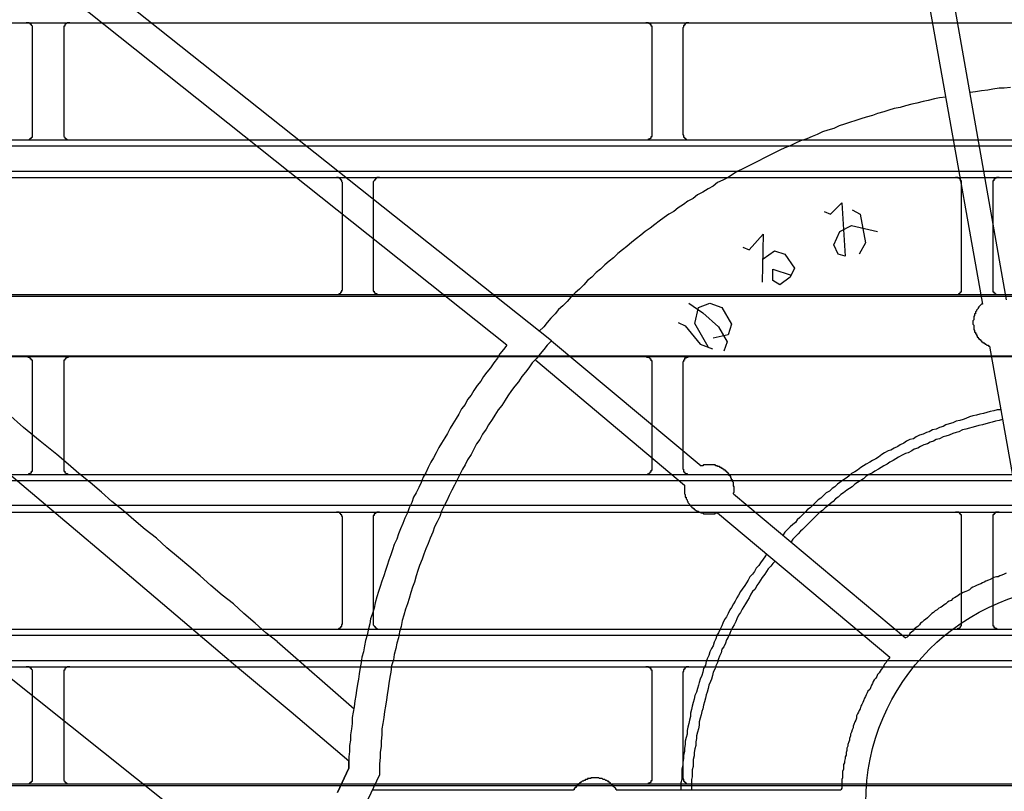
# Model space of a CAD drawing. Header units: millimetres. Extents: x 39871 to 53385, y 51832 to 57813.
# Tile 29 of 88: x 48523 to 48555, y 52505 to 52529. Entities that reach past the tile are written whole.
import ezdxf
from ezdxf import colors
from ezdxf.entities.mleader import LeaderData, LeaderLine
from ezdxf.math import Vec2, Vec3

# ---------------------------------------------------------------- set-up
doc = ezdxf.new("R2010")
doc.units = ezdxf.units.MM
doc.layers.add('AQUAREA', color=7, linetype='Continuous')
doc.layers.add('IS_KAN_OPIS', color=7, linetype='Continuous', lineweight=30)
doc.styles.add('ARIAL', font='ARIALN.TTF')

# ---------------------------------------------------------------- blocks, each defined once
blk = doc.blocks.new('SPLIT')
at = {"layer": 'AQUAREA'}
for points in [[(24542.805, -1262.612), (24538.185, -1258.692), (24533.565, -1254.842), (24528.945, -1250.922), (24524.325, -1247.002), (24519.705, -1243.082), (24515.085, -1239.162), (24510.465, -1235.312), (24505.845, -1231.392), (24501.225, -1227.472), (24496.605, -1223.622), (24491.915, -1219.702), (24487.295, -1215.852), (24482.675, -1212.002), (24477.985, -1208.082), (24473.365, -1204.232), (24468.745, -1200.382), (24464.055, -1196.532), (24459.435, -1192.612), (24454.745, -1188.762), (24450.055, -1184.912)], [(24587.535, -1192.122), (24593.555, -1226.002)], [(24589.635, -1192.612), (24595.445, -1225.652)], [(24440.675, -1196.042), (24539.165, -1274.652)], [(24555.475, -1229.292), (24517.045, -1198.702)], [(24559.045, -1228.942), (24521.175, -1198.842)], [(24308.585, -1203.462), (24877.685, -1203.462)], [(24517.465, -1203.952), (24517.465, -1203.952), (24517.465, -1203.882), (24517.465, -1203.812), (24517.465, -1203.742), (24517.395, -1203.672), (24517.395, -1203.602), (24517.325, -1203.602), (24517.325, -1203.532), (24517.255, -1203.532), (24517.185, -1203.462), (24517.115, -1203.462), (24517.045, -1203.462), (24516.975, -1203.462)], [(24517.465, -1212.352), (24517.465, -1203.952)], [(24520.475, -1203.462), (24520.475, -1203.462), (24520.405, -1203.462), (24520.335, -1203.462), (24520.265, -1203.462), (24520.195, -1203.532), (24520.125, -1203.532), (24520.125, -1203.602), (24520.055, -1203.602), (24520.055, -1203.672), (24520.055, -1203.742), (24519.985, -1203.742), (24519.985, -1203.812), (24519.985, -1203.882), (24519.985, -1203.952)], [(24519.985, -1203.952), (24519.985, -1212.352)], [(24567.095, -1203.952), (24567.095, -1203.952), (24567.095, -1203.882), (24567.095, -1203.812), (24567.095, -1203.742), (24567.025, -1203.742), (24567.025, -1203.672), (24567.025, -1203.602), (24566.955, -1203.602), (24566.955, -1203.532), (24566.885, -1203.532), (24566.815, -1203.532), (24566.815, -1203.462), (24566.745, -1203.462), (24566.675, -1203.462), (24566.605, -1203.462)], [(24567.095, -1212.352), (24567.095, -1203.952)], [(24570.035, -1203.462), (24570.035, -1203.462), (24569.965, -1203.462), (24569.895, -1203.462), (24569.825, -1203.462), (24569.825, -1203.532), (24569.755, -1203.532), (24569.755, -1203.602), (24569.685, -1203.602), (24569.685, -1203.672), (24569.615, -1203.672), (24569.615, -1203.742), (24569.615, -1203.812), (24569.545, -1203.882), (24569.545, -1203.952)], [(24569.545, -1203.952), (24569.545, -1212.352)], [(24595.795, -1208.642), (24595.305, -1208.712), (24594.885, -1208.712), (24594.395, -1208.782), (24593.975, -1208.852), (24593.485, -1208.922), (24592.995, -1208.992), (24592.575, -1209.062)], [(24590.615, -1209.412), (24590.125, -1209.482), (24589.705, -1209.552), (24589.215, -1209.692), (24588.795, -1209.762), (24588.305, -1209.902), (24587.885, -1209.972), (24587.395, -1210.112), (24586.975, -1210.252), (24586.485, -1210.322), (24586.065, -1210.462), (24585.645, -1210.602), (24585.155, -1210.742), (24584.735, -1210.882), (24584.245, -1211.022), (24583.825, -1211.162), (24583.405, -1211.302), (24582.915, -1211.442), (24582.495, -1211.582), (24582.075, -1211.722), (24581.655, -1211.932), (24581.165, -1212.072), (24580.745, -1212.212), (24580.325, -1212.422), (24579.905, -1212.562), (24579.485, -1212.772), (24578.995, -1212.912), (24578.575, -1213.122), (24578.155, -1213.332), (24577.735, -1213.472), (24577.315, -1213.682), (24576.895, -1213.892), (24576.475, -1214.102), (24576.055, -1214.312), (24575.635, -1214.522), (24575.215, -1214.732), (24574.795, -1214.942), (24574.375, -1215.152), (24573.955, -1215.362), (24573.605, -1215.572), (24573.185, -1215.852), (24572.765, -1216.062), (24572.345, -1216.272), (24571.995, -1216.552), (24571.575, -1216.762), (24571.155, -1217.042), (24570.735, -1217.252), (24570.385, -1217.532), (24569.965, -1217.742), (24569.615, -1218.022), (24569.195, -1218.302), (24568.845, -1218.582), (24568.425, -1218.792), (24568.075, -1219.072), (24567.655, -1219.352), (24567.305, -1219.632), (24566.955, -1219.912), (24566.535, -1220.192), (24566.185, -1220.472), (24565.835, -1220.752), (24565.485, -1221.032), (24565.065, -1221.382), (24564.715, -1221.662), (24564.365, -1221.942), (24564.015, -1222.292), (24563.665, -1222.572), (24563.315, -1222.852), (24562.965, -1223.202), (24562.615, -1223.482), (24562.265, -1223.832), (24561.915, -1224.112), (24561.635, -1224.462), (24561.285, -1224.812), (24560.935, -1225.092), (24560.585, -1225.442), (24560.305, -1225.792), (24559.955, -1226.142), (24559.605, -1226.422), (24559.325, -1226.772), (24558.975, -1227.122), (24558.695, -1227.472), (24558.415, -1227.822), (24558.065, -1228.172)], [(24516.975, -1212.842), (24516.975, -1212.842), (24517.045, -1212.842), (24517.115, -1212.842), (24517.185, -1212.842), (24517.255, -1212.772), (24517.325, -1212.772), (24517.325, -1212.702), (24517.395, -1212.702), (24517.395, -1212.632), (24517.465, -1212.632), (24517.465, -1212.562), (24517.465, -1212.492), (24517.465, -1212.422), (24517.465, -1212.352)], [(24519.985, -1212.352), (24519.985, -1212.352), (24519.985, -1212.422), (24519.985, -1212.492), (24519.985, -1212.562), (24520.055, -1212.632), (24520.055, -1212.702), (24520.125, -1212.702), (24520.125, -1212.772), (24520.195, -1212.772), (24520.265, -1212.842), (24520.335, -1212.842), (24520.405, -1212.842), (24520.475, -1212.842)], [(24566.605, -1212.842), (24566.605, -1212.842), (24566.675, -1212.842), (24566.745, -1212.842), (24566.815, -1212.842), (24566.815, -1212.772), (24566.885, -1212.772), (24566.955, -1212.772), (24566.955, -1212.702), (24567.025, -1212.702), (24567.025, -1212.632), (24567.025, -1212.562), (24567.095, -1212.562), (24567.095, -1212.492), (24567.095, -1212.422), (24567.095, -1212.352)], [(24569.545, -1212.352), (24569.545, -1212.352), (24569.545, -1212.422), (24569.615, -1212.492), (24569.615, -1212.562), (24569.615, -1212.632), (24569.685, -1212.632), (24569.685, -1212.702), (24569.755, -1212.702), (24569.755, -1212.772), (24569.825, -1212.772), (24569.825, -1212.842), (24569.895, -1212.842), (24569.965, -1212.842), (24570.035, -1212.842)], [(24308.585, -1212.842), (24877.685, -1212.842)], [(24308.585, -1213.332), (24877.685, -1213.332)], [(24308.585, -1215.362), (24877.685, -1215.362)], [(24308.585, -1215.852), (24877.685, -1215.852)], [(24542.315, -1216.342), (24542.315, -1216.342), (24542.315, -1216.272), (24542.245, -1216.202), (24542.245, -1216.132), (24542.245, -1216.062), (24542.175, -1216.062), (24542.175, -1215.992), (24542.105, -1215.992), (24542.105, -1215.922), (24542.035, -1215.922), (24541.965, -1215.852), (24541.895, -1215.852), (24541.825, -1215.852)], [(24545.255, -1215.852), (24545.255, -1215.852), (24545.185, -1215.852), (24545.115, -1215.852), (24545.045, -1215.852), (24545.045, -1215.922), (24544.975, -1215.922), (24544.975, -1215.992), (24544.905, -1215.992), (24544.905, -1216.062), (24544.835, -1216.062), (24544.835, -1216.132), (24544.765, -1216.202), (24544.765, -1216.272), (24544.765, -1216.342)], [(24591.875, -1216.342), (24591.875, -1216.342), (24591.875, -1216.272), (24591.875, -1216.202), (24591.875, -1216.132), (24591.805, -1216.132), (24591.805, -1216.062), (24591.805, -1215.992), (24591.735, -1215.992), (24591.735, -1215.922), (24591.665, -1215.922), (24591.595, -1215.922), (24591.595, -1215.852), (24591.525, -1215.852), (24591.455, -1215.852), (24591.385, -1215.852)], [(24594.885, -1215.852), (24594.885, -1215.852), (24594.815, -1215.852), (24594.745, -1215.852), (24594.675, -1215.852), (24594.675, -1215.922), (24594.605, -1215.922), (24594.535, -1215.922), (24594.535, -1215.992), (24594.465, -1215.992), (24594.465, -1216.062), (24594.465, -1216.132), (24594.395, -1216.132), (24594.395, -1216.202), (24594.395, -1216.272), (24594.395, -1216.342)], [(24519.425, -1238.042), (24518.095, -1236.992), (24516.765, -1235.872), (24515.505, -1234.752), (24514.175, -1233.702), (24512.845, -1232.582), (24511.515, -1231.462), (24510.185, -1230.342), (24508.855, -1229.292), (24507.525, -1228.172), (24506.265, -1227.052), (24504.935, -1226.002), (24503.605, -1224.882), (24502.275, -1223.762), (24500.945, -1222.712), (24499.615, -1221.592), (24498.285, -1220.472), (24496.955, -1219.422), (24495.625, -1218.302), (24494.295, -1217.182), (24493.035, -1216.132)], [(24542.315, -1224.742), (24542.315, -1216.342)], [(24544.765, -1216.342), (24544.765, -1224.742)], [(24591.875, -1224.742), (24591.875, -1216.342)], [(24594.395, -1216.342), (24594.395, -1224.742)], [(24580.885, -1218.582), (24581.375, -1218.792), (24582.285, -1217.882), (24582.565, -1222.152), (24582.005, -1222.012), (24581.655, -1221.242), (24582.145, -1220.192), (24583.055, -1219.702), (24585.155, -1220.192)], [(24583.125, -1218.442), (24583.755, -1218.792), (24584.175, -1221.102), (24583.685, -1222.012)], [(24574.375, -1221.452), (24574.865, -1221.662), (24575.985, -1220.402), (24575.915, -1224.252)], [(24575.985, -1222.362), (24576.895, -1221.732), (24577.735, -1222.012), (24578.505, -1223.132), (24578.155, -1223.832), (24577.315, -1224.462), (24576.755, -1224.112), (24576.755, -1223.202), (24578.225, -1223.692)], [(24308.585, -1225.232), (24877.685, -1225.232)], [(24308.585, -1225.372), (24877.685, -1225.372)], [(24541.825, -1225.232), (24541.825, -1225.232), (24541.895, -1225.232), (24541.965, -1225.232), (24542.035, -1225.232), (24542.035, -1225.162), (24542.105, -1225.162), (24542.175, -1225.092), (24542.175, -1225.022), (24542.245, -1225.022), (24542.245, -1224.952), (24542.245, -1224.882), (24542.315, -1224.882), (24542.315, -1224.812), (24542.315, -1224.742)], [(24544.765, -1224.742), (24544.765, -1224.812), (24544.765, -1224.882), (24544.765, -1224.952), (24544.835, -1224.952), (24544.835, -1225.022), (24544.835, -1225.092), (24544.905, -1225.092), (24544.905, -1225.162), (24544.975, -1225.162), (24545.045, -1225.162), (24545.045, -1225.232), (24545.115, -1225.232), (24545.185, -1225.232), (24545.255, -1225.232)], [(24591.385, -1225.232), (24591.385, -1225.232), (24591.455, -1225.232), (24591.525, -1225.232), (24591.595, -1225.232), (24591.665, -1225.232), (24591.665, -1225.162), (24591.735, -1225.162), (24591.735, -1225.092), (24591.805, -1225.092), (24591.805, -1225.022), (24591.875, -1225.022), (24591.875, -1224.952), (24591.875, -1224.882), (24591.875, -1224.812), (24591.875, -1224.742)], [(24594.395, -1224.742), (24594.395, -1224.812), (24594.395, -1224.882), (24594.395, -1224.952), (24594.395, -1225.022), (24594.465, -1225.022), (24594.465, -1225.092), (24594.535, -1225.092), (24594.535, -1225.162), (24594.605, -1225.162), (24594.605, -1225.232), (24594.675, -1225.232), (24594.745, -1225.232), (24594.815, -1225.232), (24594.885, -1225.232)], [(24570.035, -1225.932), (24571.155, -1226.702), (24572.415, -1227.822), (24573.115, -1229.012), (24572.835, -1229.782)], [(24571.575, -1229.432), (24570.525, -1227.542), (24570.805, -1226.282), (24571.715, -1225.932), (24572.695, -1226.282), (24573.465, -1227.612), (24573.185, -1228.452), (24571.995, -1228.732)], [(24593.555, -1226.002), (24593.485, -1226.002), (24593.415, -1226.072), (24593.345, -1226.142), (24593.275, -1226.212), (24593.275, -1226.282), (24593.205, -1226.282), (24593.205, -1226.352), (24593.135, -1226.422), (24593.065, -1226.492), (24593.065, -1226.562), (24592.995, -1226.632), (24592.995, -1226.702), (24592.995, -1226.772), (24592.925, -1226.772), (24592.925, -1226.842), (24592.925, -1226.912), (24592.855, -1226.982), (24592.855, -1227.052), (24592.855, -1227.122), (24592.855, -1227.192), (24592.855, -1227.262), (24592.785, -1227.332), (24592.785, -1227.402), (24592.785, -1227.472), (24592.785, -1227.542), (24592.785, -1227.612), (24592.855, -1227.682), (24592.855, -1227.752), (24592.855, -1227.822), (24592.855, -1227.892), (24592.855, -1227.962), (24592.855, -1228.032), (24592.925, -1228.102), (24592.925, -1228.172), (24592.925, -1228.242), (24592.995, -1228.242), (24592.995, -1228.312), (24592.995, -1228.382), (24593.065, -1228.382), (24593.065, -1228.452), (24593.065, -1228.522), (24593.135, -1228.522), (24593.135, -1228.592), (24593.135, -1228.662), (24593.205, -1228.662), (24593.205, -1228.732), (24593.275, -1228.732), (24593.275, -1228.802), (24593.345, -1228.802), (24593.345, -1228.872), (24593.415, -1228.872), (24593.415, -1228.942), (24593.485, -1228.942), (24593.485, -1229.012), (24593.555, -1229.012), (24593.555, -1229.082), (24593.625, -1229.082), (24593.695, -1229.152), (24593.765, -1229.152), (24593.765, -1229.222), (24593.835, -1229.222), (24593.905, -1229.292), (24593.975, -1229.292), (24594.045, -1229.292), (24594.045, -1229.362), (24594.115, -1229.362)], [(24569.195, -1227.472), (24569.755, -1227.752), (24570.945, -1229.222), (24571.925, -1229.572)], [(24555.475, -1229.292), (24555.195, -1229.642), (24554.915, -1229.992), (24554.705, -1230.342), (24554.425, -1230.692), (24554.145, -1231.112), (24553.865, -1231.462), (24553.585, -1231.812), (24553.375, -1232.162), (24553.095, -1232.512), (24552.815, -1232.932), (24552.605, -1233.282), (24552.325, -1233.632), (24552.115, -1234.052), (24551.835, -1234.402), (24551.625, -1234.822), (24551.415, -1235.172), (24551.135, -1235.592), (24550.925, -1235.942), (24550.715, -1236.362), (24550.505, -1236.712), (24550.225, -1237.132), (24550.015, -1237.482), (24549.805, -1237.902), (24549.595, -1238.322), (24549.385, -1238.672), (24549.175, -1239.092), (24548.965, -1239.512), (24548.755, -1239.862), (24548.615, -1240.282), (24548.405, -1240.702), (24548.195, -1241.122), (24547.985, -1241.472), (24547.845, -1241.892), (24547.635, -1242.312), (24547.495, -1242.732), (24547.285, -1243.152), (24547.145, -1243.572), (24546.935, -1243.992), (24546.795, -1244.412), (24546.655, -1244.832), (24546.445, -1245.252), (24546.305, -1245.672), (24546.165, -1246.092), (24546.025, -1246.512), (24545.885, -1246.932), (24545.745, -1247.352), (24545.605, -1247.772), (24545.465, -1248.192), (24545.325, -1248.612), (24545.185, -1249.032), (24545.045, -1249.452), (24544.905, -1249.942), (24544.835, -1250.362), (24544.695, -1250.782), (24544.555, -1251.202), (24544.485, -1251.622), (24544.345, -1252.112), (24544.275, -1252.532), (24544.135, -1252.952), (24544.065, -1253.372), (24543.995, -1253.862), (24543.855, -1254.282), (24543.785, -1254.702), (24543.715, -1255.122), (24543.645, -1255.612), (24543.575, -1256.032), (24543.505, -1256.452), (24543.435, -1256.942), (24543.365, -1257.362), (24543.295, -1257.782), (24543.225, -1258.272), (24543.155, -1258.692), (24543.085, -1259.112), (24543.085, -1259.602), (24543.015, -1260.022), (24542.945, -1260.512), (24542.945, -1260.932), (24542.875, -1261.352), (24542.875, -1261.842), (24542.805, -1262.262), (24542.805, -1262.752), (24542.805, -1263.172)], [(24559.045, -1228.942), (24558.695, -1229.292), (24558.415, -1229.642), (24558.135, -1229.992), (24557.855, -1230.342), (24557.505, -1230.692), (24557.225, -1231.112), (24556.945, -1231.462), (24556.665, -1231.812), (24556.385, -1232.232), (24556.105, -1232.582), (24555.825, -1232.932), (24555.545, -1233.352), (24555.335, -1233.702), (24555.055, -1234.122), (24554.775, -1234.472), (24554.495, -1234.892), (24554.285, -1235.242), (24554.005, -1235.662), (24553.795, -1236.012), (24553.515, -1236.432), (24553.305, -1236.852), (24553.025, -1237.202), (24552.815, -1237.622), (24552.605, -1238.042), (24552.325, -1238.462), (24552.115, -1238.882), (24551.905, -1239.232), (24551.695, -1239.652), (24551.485, -1240.072), (24551.275, -1240.492), (24551.065, -1240.912), (24550.855, -1241.332), (24550.645, -1241.752), (24550.435, -1242.172), (24550.225, -1242.592), (24550.085, -1243.012), (24549.875, -1243.432), (24549.665, -1243.852), (24549.525, -1244.272), (24549.315, -1244.762), (24549.175, -1245.182), (24548.965, -1245.602), (24548.825, -1246.022), (24548.685, -1246.442), (24548.475, -1246.932), (24548.335, -1247.352), (24548.195, -1247.772), (24548.055, -1248.262), (24547.915, -1248.682), (24547.775, -1249.102), (24547.635, -1249.592), (24547.495, -1250.012), (24547.355, -1250.432), (24547.215, -1250.922), (24547.075, -1251.342), (24547.005, -1251.832), (24546.865, -1252.252), (24546.795, -1252.742), (24546.655, -1253.162), (24546.585, -1253.582), (24546.445, -1254.072), (24546.375, -1254.492), (24546.235, -1254.982), (24546.165, -1255.472), (24546.095, -1255.892), (24546.025, -1256.382), (24545.955, -1256.802), (24545.885, -1257.292), (24545.815, -1257.712), (24545.745, -1258.202), (24545.675, -1258.622), (24545.605, -1259.112), (24545.535, -1259.602), (24545.465, -1260.022), (24545.465, -1260.512), (24545.395, -1261.002), (24545.395, -1261.422), (24545.325, -1261.912), (24545.325, -1262.332), (24545.255, -1262.822), (24545.255, -1263.312), (24545.255, -1263.732)], [(24559.045, -1228.942), (24571.015, -1238.952)], [(24308.585, -1230.132), (24877.685, -1230.132)], [(24594.115, -1229.362), (24597.265, -1247.072)], [(24308.585, -1230.202), (24877.685, -1230.202)], [(24517.465, -1230.692), (24517.465, -1230.692), (24517.465, -1230.622), (24517.465, -1230.552), (24517.465, -1230.482), (24517.395, -1230.482), (24517.395, -1230.412), (24517.325, -1230.412), (24517.325, -1230.342), (24517.255, -1230.342), (24517.255, -1230.272), (24517.185, -1230.272), (24517.115, -1230.272), (24517.115, -1230.202), (24517.045, -1230.202), (24516.975, -1230.202)], [(24517.465, -1239.162), (24517.465, -1230.692)], [(24520.475, -1230.202), (24520.475, -1230.202), (24520.405, -1230.202), (24520.335, -1230.202), (24520.335, -1230.272), (24520.265, -1230.272), (24520.195, -1230.272), (24520.195, -1230.342), (24520.125, -1230.342), (24520.125, -1230.412), (24520.055, -1230.412), (24520.055, -1230.482), (24519.985, -1230.482), (24519.985, -1230.552), (24519.985, -1230.622), (24519.985, -1230.692)], [(24519.985, -1230.692), (24519.985, -1239.162)], [(24557.785, -1230.482), (24569.685, -1240.492)], [(24567.095, -1230.692), (24567.095, -1230.692), (24567.095, -1230.622), (24567.095, -1230.552), (24567.025, -1230.552), (24567.025, -1230.482), (24567.025, -1230.412), (24566.955, -1230.412), (24566.955, -1230.342), (24566.885, -1230.342), (24566.885, -1230.272), (24566.815, -1230.272), (24566.745, -1230.272), (24566.675, -1230.272), (24566.675, -1230.202), (24566.605, -1230.202)], [(24567.095, -1239.162), (24567.095, -1230.692)], [(24570.035, -1230.202), (24570.035, -1230.202), (24569.965, -1230.202), (24569.965, -1230.272), (24569.895, -1230.272), (24569.825, -1230.272), (24569.825, -1230.342), (24569.755, -1230.342), (24569.685, -1230.342), (24569.685, -1230.412), (24569.685, -1230.482), (24569.615, -1230.482), (24569.615, -1230.552), (24569.615, -1230.622), (24569.545, -1230.622), (24569.545, -1230.692)], [(24569.545, -1230.692), (24569.545, -1239.162)], [(24595.025, -1234.472), (24594.745, -1234.472), (24594.465, -1234.542), (24594.185, -1234.612), (24593.905, -1234.682), (24593.625, -1234.752), (24593.345, -1234.822), (24593.065, -1234.892), (24592.785, -1234.962), (24592.505, -1235.032), (24592.225, -1235.172), (24592.015, -1235.242), (24591.735, -1235.312), (24591.455, -1235.382), (24591.175, -1235.522), (24590.895, -1235.592), (24590.615, -1235.662), (24590.405, -1235.802), (24590.125, -1235.872), (24589.845, -1236.012), (24589.565, -1236.082), (24589.285, -1236.222), (24589.075, -1236.292), (24588.795, -1236.432), (24588.515, -1236.502), (24588.235, -1236.642), (24588.025, -1236.782), (24587.745, -1236.852), (24587.465, -1236.992), (24587.255, -1237.132), (24586.975, -1237.272), (24586.765, -1237.412), (24586.485, -1237.552), (24586.205, -1237.692), (24585.995, -1237.762), (24585.715, -1237.902), (24585.505, -1238.042), (24585.225, -1238.252), (24585.015, -1238.392), (24584.735, -1238.532), (24584.525, -1238.672), (24584.245, -1238.812), (24584.035, -1238.952), (24583.825, -1239.092), (24583.545, -1239.302), (24583.335, -1239.442), (24583.055, -1239.582), (24582.845, -1239.792), (24582.635, -1239.932), (24582.425, -1240.072), (24582.145, -1240.282), (24581.935, -1240.422), (24581.725, -1240.632), (24581.515, -1240.772), (24581.305, -1240.982), (24581.025, -1241.122), (24580.815, -1241.332), (24580.605, -1241.542), (24580.395, -1241.682), (24580.185, -1241.892), (24579.975, -1242.102), (24579.765, -1242.312), (24579.555, -1242.452), (24579.345, -1242.662), (24579.135, -1242.872), (24578.925, -1243.082), (24578.715, -1243.292), (24578.575, -1243.502), (24578.365, -1243.642), (24578.155, -1243.852), (24577.945, -1244.062), (24577.735, -1244.272), (24577.595, -1244.482)], [(24595.165, -1235.242), (24594.885, -1235.312), (24594.605, -1235.382), (24594.325, -1235.452), (24594.115, -1235.522), (24593.835, -1235.592), (24593.555, -1235.662), (24593.275, -1235.732), (24592.995, -1235.802), (24592.715, -1235.872), (24592.505, -1235.942), (24592.225, -1236.012), (24591.945, -1236.082), (24591.665, -1236.222), (24591.455, -1236.292), (24591.175, -1236.362), (24590.895, -1236.502), (24590.615, -1236.572), (24590.405, -1236.642), (24590.125, -1236.782), (24589.845, -1236.852), (24589.635, -1236.992), (24589.355, -1237.062), (24589.145, -1237.202), (24588.865, -1237.272), (24588.585, -1237.412), (24588.375, -1237.552), (24588.095, -1237.622), (24587.885, -1237.762), (24587.605, -1237.902), (24587.395, -1237.972), (24587.115, -1238.112), (24586.835, -1238.252), (24586.625, -1238.392), (24586.415, -1238.532), (24586.135, -1238.672), (24585.925, -1238.812), (24585.645, -1238.952), (24585.435, -1239.092), (24585.225, -1239.232), (24584.945, -1239.372), (24584.735, -1239.512), (24584.455, -1239.652), (24584.245, -1239.792), (24584.035, -1240.002), (24583.825, -1240.142), (24583.545, -1240.282), (24583.335, -1240.422), (24583.125, -1240.632), (24582.915, -1240.772), (24582.705, -1240.912), (24582.425, -1241.122), (24582.215, -1241.262), (24582.005, -1241.472), (24581.795, -1241.612), (24581.585, -1241.822), (24581.375, -1241.962), (24581.165, -1242.172), (24580.955, -1242.312), (24580.745, -1242.522), (24580.535, -1242.662), (24580.325, -1242.872), (24580.115, -1243.082), (24579.975, -1243.222), (24579.765, -1243.432), (24579.555, -1243.642), (24579.345, -1243.852), (24579.135, -1244.062), (24578.995, -1244.202), (24578.785, -1244.412), (24578.575, -1244.622), (24578.365, -1244.832), (24578.225, -1245.042)], [(24537.065, -1253.022), (24536.155, -1252.322), (24535.315, -1251.552), (24534.405, -1250.782), (24533.565, -1250.012), (24532.655, -1249.312), (24531.745, -1248.542), (24530.905, -1247.772), (24529.995, -1247.002), (24529.155, -1246.302), (24528.245, -1245.532), (24527.405, -1244.762), (24526.495, -1244.062), (24525.585, -1243.292), (24524.745, -1242.522), (24523.835, -1241.822), (24522.995, -1241.052), (24522.085, -1240.282), (24521.175, -1239.582), (24520.335, -1238.812), (24519.425, -1238.042)], [(24516.975, -1239.652), (24516.975, -1239.652), (24517.045, -1239.652), (24517.115, -1239.652), (24517.185, -1239.652), (24517.185, -1239.582), (24517.255, -1239.582), (24517.325, -1239.582), (24517.325, -1239.512), (24517.395, -1239.512), (24517.395, -1239.442), (24517.395, -1239.372), (24517.465, -1239.372), (24517.465, -1239.302), (24517.465, -1239.232), (24517.465, -1239.162)], [(24519.985, -1239.162), (24519.985, -1239.162), (24519.985, -1239.232), (24519.985, -1239.302), (24519.985, -1239.372), (24520.055, -1239.372), (24520.055, -1239.442), (24520.055, -1239.512), (24520.125, -1239.512), (24520.195, -1239.582), (24520.265, -1239.582), (24520.265, -1239.652), (24520.335, -1239.652), (24520.405, -1239.652), (24520.475, -1239.652)], [(24566.605, -1239.652), (24566.605, -1239.652), (24566.675, -1239.652), (24566.745, -1239.652), (24566.815, -1239.582), (24566.885, -1239.582), (24566.885, -1239.512), (24566.955, -1239.512), (24566.955, -1239.442), (24567.025, -1239.442), (24567.025, -1239.372), (24567.025, -1239.302), (24567.095, -1239.302), (24567.095, -1239.232), (24567.095, -1239.162)], [(24569.545, -1239.162), (24569.545, -1239.162), (24569.545, -1239.232), (24569.615, -1239.232), (24569.615, -1239.302), (24569.615, -1239.372), (24569.615, -1239.442), (24569.685, -1239.442), (24569.685, -1239.512), (24569.755, -1239.512), (24569.755, -1239.582), (24569.825, -1239.582), (24569.895, -1239.582), (24569.895, -1239.652), (24569.965, -1239.652), (24570.035, -1239.652)], [(24573.605, -1241.192), (24573.605, -1241.122), (24573.675, -1241.052), (24573.675, -1240.982), (24573.675, -1240.912), (24573.675, -1240.842), (24573.675, -1240.772), (24573.675, -1240.702), (24573.675, -1240.632), (24573.605, -1240.562), (24573.605, -1240.492), (24573.605, -1240.422), (24573.605, -1240.352), (24573.605, -1240.282), (24573.535, -1240.212), (24573.535, -1240.142), (24573.535, -1240.072), (24573.465, -1240.072), (24573.465, -1240.002), (24573.465, -1239.932), (24573.395, -1239.932), (24573.395, -1239.862), (24573.395, -1239.792), (24573.325, -1239.792), (24573.325, -1239.722), (24573.255, -1239.722), (24573.255, -1239.652), (24573.255, -1239.582), (24573.185, -1239.582), (24573.185, -1239.512), (24573.115, -1239.512), (24573.115, -1239.442), (24573.045, -1239.442), (24573.045, -1239.372), (24572.975, -1239.372), (24572.975, -1239.302), (24572.905, -1239.302), (24572.835, -1239.232), (24572.765, -1239.232), (24572.765, -1239.162), (24572.695, -1239.162), (24572.625, -1239.092), (24572.555, -1239.092), (24572.485, -1239.022), (24572.415, -1239.022), (24572.345, -1239.022), (24572.345, -1238.952), (24572.275, -1238.952), (24572.205, -1238.952), (24572.135, -1238.882), (24572.065, -1238.882), (24571.995, -1238.882), (24571.925, -1238.882), (24571.855, -1238.882), (24571.785, -1238.882), (24571.715, -1238.882), (24571.645, -1238.882), (24571.575, -1238.882), (24571.505, -1238.882), (24571.435, -1238.882), (24571.365, -1238.882), (24571.295, -1238.882), (24571.225, -1238.882), (24571.155, -1238.952), (24571.085, -1238.952), (24571.015, -1238.952)], [(24308.585, -1239.652), (24877.685, -1239.652)], [(24308.585, -1240.142), (24877.685, -1240.142)], [(24569.685, -1240.492), (24569.685, -1240.562), (24569.685, -1240.632), (24569.685, -1240.702), (24569.685, -1240.772), (24569.685, -1240.842), (24569.685, -1240.912), (24569.685, -1240.982), (24569.685, -1241.052), (24569.685, -1241.122), (24569.685, -1241.192), (24569.755, -1241.262), (24569.755, -1241.332), (24569.755, -1241.402), (24569.755, -1241.472), (24569.825, -1241.472), (24569.825, -1241.542), (24569.825, -1241.612), (24569.895, -1241.682), (24569.895, -1241.752), (24569.965, -1241.822), (24569.965, -1241.892), (24570.035, -1241.962), (24570.105, -1242.032), (24570.105, -1242.102), (24570.175, -1242.102), (24570.175, -1242.172), (24570.245, -1242.242), (24570.315, -1242.312), (24570.385, -1242.312), (24570.385, -1242.382), (24570.455, -1242.382), (24570.455, -1242.452), (24570.525, -1242.452), (24570.595, -1242.522), (24570.665, -1242.522), (24570.665, -1242.592), (24570.735, -1242.592), (24570.805, -1242.592), (24570.805, -1242.662), (24570.875, -1242.662), (24570.945, -1242.662), (24571.015, -1242.732), (24571.085, -1242.732), (24571.155, -1242.732), (24571.225, -1242.802), (24571.295, -1242.802), (24571.365, -1242.802), (24571.435, -1242.802), (24571.505, -1242.802), (24571.575, -1242.802), (24571.645, -1242.802), (24571.715, -1242.802), (24571.785, -1242.802), (24571.855, -1242.802), (24571.925, -1242.802), (24571.995, -1242.802), (24572.065, -1242.802), (24572.135, -1242.802), (24572.135, -1242.732), (24572.205, -1242.732), (24572.275, -1242.732), (24572.345, -1242.732)], [(24573.605, -1241.192), (24587.395, -1252.742)], [(24308.585, -1242.102), (24877.685, -1242.102)], [(24308.585, -1242.662), (24877.685, -1242.662)], [(24542.315, -1243.152), (24542.315, -1243.082), (24542.315, -1243.012), (24542.245, -1243.012), (24542.245, -1242.942), (24542.245, -1242.872), (24542.175, -1242.872), (24542.175, -1242.802), (24542.105, -1242.802), (24542.105, -1242.732), (24542.035, -1242.732), (24542.035, -1242.662), (24541.965, -1242.662), (24541.895, -1242.662), (24541.825, -1242.662)], [(24545.255, -1242.662), (24545.255, -1242.662), (24545.185, -1242.662), (24545.115, -1242.662), (24545.045, -1242.662), (24545.045, -1242.732), (24544.975, -1242.732), (24544.905, -1242.732), (24544.905, -1242.802), (24544.835, -1242.802), (24544.835, -1242.872), (24544.835, -1242.942), (24544.765, -1242.942), (24544.765, -1243.012), (24544.765, -1243.082), (24544.765, -1243.152)], [(24572.345, -1242.732), (24586.135, -1254.282)], [(24591.875, -1243.152), (24591.875, -1243.082), (24591.875, -1243.012), (24591.875, -1242.942), (24591.875, -1242.872), (24591.805, -1242.872), (24591.805, -1242.802), (24591.735, -1242.802), (24591.735, -1242.732), (24591.665, -1242.732), (24591.665, -1242.662), (24591.595, -1242.662), (24591.525, -1242.662), (24591.455, -1242.662), (24591.385, -1242.662)], [(24594.885, -1242.662), (24594.885, -1242.662), (24594.815, -1242.662), (24594.745, -1242.662), (24594.675, -1242.662), (24594.605, -1242.662), (24594.605, -1242.732), (24594.535, -1242.732), (24594.535, -1242.802), (24594.465, -1242.802), (24594.465, -1242.872), (24594.395, -1242.872), (24594.395, -1242.942), (24594.395, -1243.012), (24594.395, -1243.082), (24594.395, -1243.152)], [(24542.315, -1251.552), (24542.315, -1243.152)], [(24544.765, -1243.152), (24544.765, -1251.552)], [(24591.875, -1251.552), (24591.875, -1243.152)], [(24594.395, -1243.152), (24594.395, -1251.552)], [(24576.265, -1246.022), (24576.125, -1246.232), (24575.985, -1246.442), (24575.775, -1246.722), (24575.635, -1246.932), (24575.425, -1247.142), (24575.285, -1247.422), (24575.145, -1247.632), (24574.935, -1247.842), (24574.795, -1248.122), (24574.655, -1248.332), (24574.515, -1248.542), (24574.305, -1248.822), (24574.165, -1249.032), (24574.025, -1249.312), (24573.885, -1249.522), (24573.745, -1249.802), (24573.605, -1250.012), (24573.465, -1250.292), (24573.325, -1250.502), (24573.185, -1250.782), (24573.045, -1251.062), (24572.905, -1251.272), (24572.765, -1251.552), (24572.695, -1251.762), (24572.555, -1252.042), (24572.415, -1252.322), (24572.275, -1252.532), (24572.205, -1252.812), (24572.065, -1253.092), (24571.995, -1253.372), (24571.855, -1253.582), (24571.715, -1253.862), (24571.645, -1254.142), (24571.505, -1254.422), (24571.435, -1254.632), (24571.365, -1254.912), (24571.225, -1255.192), (24571.155, -1255.472), (24571.085, -1255.752), (24570.945, -1256.032), (24570.875, -1256.312), (24570.805, -1256.522), (24570.735, -1256.802), (24570.665, -1257.082), (24570.525, -1257.362), (24570.455, -1257.642), (24570.385, -1257.922), (24570.315, -1258.202), (24570.245, -1258.482), (24570.175, -1258.762), (24570.175, -1259.042), (24570.105, -1259.322), (24570.035, -1259.602), (24569.965, -1259.882), (24569.895, -1260.162), (24569.895, -1260.442), (24569.825, -1260.722), (24569.755, -1261.002), (24569.755, -1261.282), (24569.685, -1261.562), (24569.685, -1261.842), (24569.615, -1262.122), (24569.615, -1262.402), (24569.545, -1262.682), (24569.545, -1262.962), (24569.475, -1263.242), (24569.475, -1263.522), (24569.475, -1263.802), (24569.475, -1264.082), (24569.405, -1264.362), (24569.405, -1264.642), (24569.405, -1264.922)], [(24576.965, -1246.582), (24576.755, -1246.792), (24576.615, -1247.002), (24576.405, -1247.212), (24576.265, -1247.422), (24576.125, -1247.632), (24575.915, -1247.912), (24575.775, -1248.122), (24575.635, -1248.332), (24575.495, -1248.542), (24575.355, -1248.822), (24575.145, -1249.032), (24575.005, -1249.242), (24574.865, -1249.522), (24574.725, -1249.732), (24574.585, -1250.012), (24574.445, -1250.222), (24574.305, -1250.432), (24574.165, -1250.712), (24574.025, -1250.922), (24573.885, -1251.202), (24573.815, -1251.412), (24573.675, -1251.692), (24573.535, -1251.902), (24573.395, -1252.182), (24573.325, -1252.392), (24573.185, -1252.672), (24573.045, -1252.882), (24572.975, -1253.162), (24572.835, -1253.442), (24572.695, -1253.652), (24572.625, -1253.932), (24572.485, -1254.212), (24572.415, -1254.422), (24572.345, -1254.702), (24572.205, -1254.982), (24572.135, -1255.192), (24571.995, -1255.472), (24571.925, -1255.752), (24571.855, -1256.032), (24571.785, -1256.242), (24571.645, -1256.522), (24571.575, -1256.802), (24571.505, -1257.082), (24571.435, -1257.292), (24571.365, -1257.572), (24571.295, -1257.852), (24571.225, -1258.132), (24571.155, -1258.412), (24571.085, -1258.622), (24571.015, -1258.902), (24570.945, -1259.182), (24570.875, -1259.462), (24570.875, -1259.742), (24570.805, -1260.022), (24570.735, -1260.302), (24570.665, -1260.582), (24570.665, -1260.792), (24570.595, -1261.072), (24570.595, -1261.352), (24570.525, -1261.632), (24570.455, -1261.912), (24570.455, -1262.192), (24570.385, -1262.472), (24570.385, -1262.752), (24570.385, -1263.032), (24570.315, -1263.312), (24570.315, -1263.592), (24570.315, -1263.872), (24570.245, -1264.082), (24570.245, -1264.362), (24570.245, -1264.642), (24570.245, -1264.922)], [(24595.445, -1247.562), (24595.305, -1247.632), (24595.095, -1247.702), (24594.955, -1247.772), (24594.815, -1247.842), (24594.675, -1247.842), (24594.465, -1247.912), (24594.325, -1247.982), (24594.185, -1248.052), (24594.045, -1248.122), (24593.835, -1248.192), (24593.695, -1248.262), (24593.555, -1248.332), (24593.415, -1248.402), (24593.275, -1248.472), (24593.065, -1248.542), (24592.925, -1248.612), (24592.785, -1248.682), (24592.645, -1248.752), (24592.505, -1248.892), (24592.365, -1248.962), (24592.225, -1249.032), (24592.015, -1249.102), (24591.875, -1249.172), (24591.735, -1249.242), (24591.595, -1249.382), (24591.455, -1249.452), (24591.315, -1249.522), (24591.175, -1249.592), (24591.035, -1249.732), (24590.895, -1249.802), (24590.755, -1249.872), (24590.615, -1250.012), (24590.475, -1250.082), (24590.335, -1250.222), (24590.195, -1250.292), (24590.055, -1250.362), (24589.915, -1250.502), (24589.775, -1250.572), (24589.635, -1250.712), (24589.495, -1250.782), (24589.355, -1250.922), (24589.285, -1250.992), (24589.145, -1251.132), (24589.005, -1251.272), (24588.865, -1251.342), (24588.725, -1251.482), (24588.585, -1251.552), (24588.515, -1251.692), (24588.375, -1251.832), (24588.235, -1251.902), (24588.095, -1252.042), (24588.025, -1252.182), (24587.885, -1252.252), (24587.745, -1252.392), (24587.675, -1252.532), (24587.535, -1252.672), (24587.395, -1252.742)], [(24308.585, -1252.042), (24877.685, -1252.042)], [(24541.825, -1252.042), (24541.825, -1252.042), (24541.895, -1252.042), (24541.965, -1252.042), (24542.035, -1251.972), (24542.105, -1251.972), (24542.105, -1251.902), (24542.175, -1251.902), (24542.175, -1251.832), (24542.245, -1251.832), (24542.245, -1251.762), (24542.245, -1251.692), (24542.315, -1251.622), (24542.315, -1251.552)], [(24544.765, -1251.552), (24544.765, -1251.552), (24544.765, -1251.622), (24544.765, -1251.692), (24544.835, -1251.762), (24544.835, -1251.832), (24544.905, -1251.832), (24544.905, -1251.902), (24544.975, -1251.902), (24544.975, -1251.972), (24545.045, -1251.972), (24545.045, -1252.042), (24545.115, -1252.042), (24545.185, -1252.042), (24545.255, -1252.042)], [(24591.385, -1252.042), (24591.385, -1252.042), (24591.455, -1252.042), (24591.525, -1252.042), (24591.595, -1252.042), (24591.595, -1251.972), (24591.665, -1251.972), (24591.735, -1251.972), (24591.735, -1251.902), (24591.805, -1251.902), (24591.805, -1251.832), (24591.805, -1251.762), (24591.875, -1251.762), (24591.875, -1251.692), (24591.875, -1251.622), (24591.875, -1251.552)], [(24594.395, -1251.552), (24594.395, -1251.552), (24594.395, -1251.622), (24594.395, -1251.692), (24594.395, -1251.762), (24594.465, -1251.762), (24594.465, -1251.832), (24594.465, -1251.902), (24594.535, -1251.902), (24594.535, -1251.972), (24594.605, -1251.972), (24594.675, -1251.972), (24594.675, -1252.042), (24594.745, -1252.042), (24594.815, -1252.042), (24594.885, -1252.042)], [(24308.585, -1252.532), (24877.685, -1252.532)], [(24537.065, -1253.022), (24543.225, -1258.412)], [(24308.585, -1254.562), (24877.685, -1254.562)], [(24586.135, -1254.282), (24586.065, -1254.422), (24585.925, -1254.562), (24585.855, -1254.702), (24585.715, -1254.842), (24585.645, -1254.982), (24585.575, -1255.122), (24585.435, -1255.262), (24585.365, -1255.402), (24585.295, -1255.542), (24585.155, -1255.682), (24585.085, -1255.822), (24585.015, -1255.962), (24584.875, -1256.102), (24584.805, -1256.242), (24584.735, -1256.382), (24584.665, -1256.522), (24584.595, -1256.732), (24584.525, -1256.872), (24584.385, -1257.012), (24584.315, -1257.152), (24584.245, -1257.292), (24584.175, -1257.432), (24584.105, -1257.572), (24584.035, -1257.782), (24583.965, -1257.922), (24583.895, -1258.062), (24583.825, -1258.202), (24583.755, -1258.412), (24583.685, -1258.552), (24583.615, -1258.692), (24583.545, -1258.832), (24583.475, -1258.972), (24583.475, -1259.182), (24583.405, -1259.322), (24583.335, -1259.462), (24583.265, -1259.672), (24583.195, -1259.812), (24583.195, -1259.952), (24583.125, -1260.092), (24583.055, -1260.302), (24582.985, -1260.442), (24582.985, -1260.582), (24582.915, -1260.792), (24582.915, -1260.932), (24582.845, -1261.072), (24582.775, -1261.282), (24582.775, -1261.422), (24582.705, -1261.562), (24582.705, -1261.772), (24582.635, -1261.912), (24582.635, -1262.122), (24582.565, -1262.262), (24582.565, -1262.402), (24582.495, -1262.612), (24582.495, -1262.752), (24582.425, -1262.892), (24582.425, -1263.102), (24582.425, -1263.242), (24582.355, -1263.452), (24582.355, -1263.592), (24582.355, -1263.732), (24582.355, -1263.942), (24582.285, -1264.082), (24582.285, -1264.292), (24582.285, -1264.432), (24582.285, -1264.642), (24582.285, -1264.782), (24582.215, -1264.922)], [(24308.585, -1255.052), (24877.685, -1255.052)], [(24517.465, -1255.542), (24517.465, -1255.542), (24517.465, -1255.472), (24517.465, -1255.402), (24517.465, -1255.332), (24517.395, -1255.262), (24517.395, -1255.192), (24517.325, -1255.192), (24517.325, -1255.122), (24517.255, -1255.122), (24517.185, -1255.052), (24517.115, -1255.052), (24517.045, -1255.052), (24516.975, -1255.052)], [(24520.475, -1255.052), (24520.475, -1255.052), (24520.405, -1255.052), (24520.335, -1255.052), (24520.265, -1255.052), (24520.195, -1255.122), (24520.125, -1255.122), (24520.125, -1255.192), (24520.055, -1255.192), (24520.055, -1255.262), (24520.055, -1255.332), (24519.985, -1255.332), (24519.985, -1255.402), (24519.985, -1255.472), (24519.985, -1255.542)], [(24567.095, -1255.542), (24567.095, -1255.542), (24567.095, -1255.472), (24567.095, -1255.402), (24567.095, -1255.332), (24567.025, -1255.332), (24567.025, -1255.262), (24567.025, -1255.192), (24566.955, -1255.192), (24566.955, -1255.122), (24566.885, -1255.122), (24566.815, -1255.122), (24566.815, -1255.052), (24566.745, -1255.052), (24566.675, -1255.052), (24566.605, -1255.052)], [(24570.035, -1255.052), (24570.035, -1255.052), (24569.965, -1255.052), (24569.895, -1255.052), (24569.825, -1255.052), (24569.825, -1255.122), (24569.755, -1255.122), (24569.755, -1255.192), (24569.685, -1255.192), (24569.685, -1255.262), (24569.615, -1255.262), (24569.615, -1255.332), (24569.615, -1255.402), (24569.545, -1255.472), (24569.545, -1255.542)], [(24517.465, -1263.942), (24517.465, -1255.542)], [(24519.985, -1255.542), (24519.985, -1263.942)], [(24567.095, -1263.942), (24567.095, -1255.542)], [(24569.545, -1255.542), (24569.545, -1263.942)], [(24542.805, -1263.172), (24541.895, -1265.132)], [(24541.895, -1265.132), (24542.805, -1263.172)], [(24542.805, -1263.172), (24542.805, -1262.612)], [(24516.975, -1264.432), (24516.975, -1264.432), (24517.045, -1264.432), (24517.115, -1264.432), (24517.185, -1264.432), (24517.255, -1264.362), (24517.325, -1264.362), (24517.325, -1264.292), (24517.395, -1264.292), (24517.395, -1264.222), (24517.465, -1264.222), (24517.465, -1264.152), (24517.465, -1264.082), (24517.465, -1264.012), (24517.465, -1263.942)], [(24519.985, -1263.942), (24519.985, -1263.942), (24519.985, -1264.012), (24519.985, -1264.082), (24519.985, -1264.152), (24520.055, -1264.222), (24520.055, -1264.292), (24520.125, -1264.292), (24520.125, -1264.362), (24520.195, -1264.362), (24520.265, -1264.432), (24520.335, -1264.432), (24520.405, -1264.432), (24520.475, -1264.432)], [(24544.135, -1266.112), (24545.255, -1263.732)], [(24564.225, -1264.922), (24564.225, -1264.922), (24564.225, -1264.852), (24564.155, -1264.782), (24564.085, -1264.712), (24564.015, -1264.642), (24563.945, -1264.572), (24563.875, -1264.502), (24563.805, -1264.432), (24563.735, -1264.362), (24563.665, -1264.292), (24563.595, -1264.292), (24563.595, -1264.222), (24563.525, -1264.222), (24563.455, -1264.152), (24563.385, -1264.152), (24563.315, -1264.082), (24563.245, -1264.082), (24563.175, -1264.082), (24563.105, -1264.012), (24563.035, -1264.012), (24562.965, -1264.012), (24562.895, -1264.012), (24562.825, -1263.942), (24562.755, -1263.942), (24562.685, -1263.942), (24562.615, -1263.942), (24562.545, -1263.942), (24562.475, -1263.942), (24562.405, -1263.942), (24562.335, -1263.942), (24562.265, -1263.942), (24562.195, -1263.942), (24562.195, -1264.012), (24562.125, -1264.012), (24562.055, -1264.012), (24561.985, -1264.012), (24561.915, -1264.012), (24561.915, -1264.082), (24561.845, -1264.082), (24561.775, -1264.082), (24561.705, -1264.152), (24561.635, -1264.152), (24561.565, -1264.222), (24561.495, -1264.222), (24561.425, -1264.292), (24561.355, -1264.292), (24561.355, -1264.362), (24561.285, -1264.362), (24561.285, -1264.432), (24561.215, -1264.432), (24561.215, -1264.502), (24561.145, -1264.502), (24561.145, -1264.572), (24561.075, -1264.572), (24561.075, -1264.642), (24561.005, -1264.642), (24561.005, -1264.712), (24560.935, -1264.712), (24560.935, -1264.782), (24560.865, -1264.782), (24560.865, -1264.852), (24560.865, -1264.922), (24560.795, -1264.922)], [(24566.605, -1264.432), (24566.605, -1264.432), (24566.675, -1264.432), (24566.745, -1264.432), (24566.815, -1264.432), (24566.815, -1264.362), (24566.885, -1264.362), (24566.955, -1264.362), (24566.955, -1264.292), (24567.025, -1264.292), (24567.025, -1264.222), (24567.025, -1264.152), (24567.095, -1264.152), (24567.095, -1264.082), (24567.095, -1264.012), (24567.095, -1263.942)], [(24569.545, -1263.942), (24569.545, -1263.942), (24569.545, -1264.012), (24569.615, -1264.082), (24569.615, -1264.152), (24569.615, -1264.222), (24569.685, -1264.222), (24569.685, -1264.292), (24569.755, -1264.292), (24569.755, -1264.362), (24569.825, -1264.362), (24569.825, -1264.432), (24569.895, -1264.432), (24569.965, -1264.432), (24570.035, -1264.432)], [(24308.585, -1264.432), (24877.685, -1264.432)], [(24308.585, -1264.572), (24877.685, -1264.572)], [(24544.695, -1264.922), (24560.795, -1264.922)], [(24564.225, -1264.922), (24582.215, -1264.922)]]:
    blk.add_lwpolyline(points, dxfattribs=at)
for points in [[(24849.6, -1265.944), (24849.6, -1128.959), (24738.553, -1017.912), (24601.569, -1017.912), (24464.585, -1017.912), (24353.537, -1128.959), (24353.537, -1265.944), (24353.537, -1402.928), (24464.585, -1513.975), (24601.569, -1513.975), (24738.553, -1513.975), (24849.6, -1402.928), (24849.6, -1265.944)], [(24618.931, -1265.944), (24618.931, -1256.354), (24611.157, -1248.581), (24601.569, -1248.581), (24591.98, -1248.581), (24584.207, -1256.354), (24584.207, -1265.944), (24584.207, -1275.532), (24591.98, -1283.306), (24601.569, -1283.306), (24611.157, -1283.306), (24618.931, -1275.532), (24618.931, -1265.944)]]:
    blk.add_open_spline(points, degree=3, knots=[0, 0, 0, 0, 1, 1, 1, 2, 2, 2, 3, 3, 3, 4, 4, 4, 4], dxfattribs=at)
blk = doc.blocks.new('_None')

msp = doc.modelspace()

# ---------------------------------------------------------------- block references
at = {"lineweight": 13, "xscale": 0.4, "yscale": 0.4, "zscale": 0.4}
msp.add_blockref('SPLIT', (38716.626, 53010.774), dxfattribs=at)

# ---------------------------------------------------------------- leaders
at = {"layer": 'IS_KAN_OPIS', "color": 212}
ml = msp.add_multileader_mtext('Standard', dxfattribs=at)
ml.set_content('\\pxql;{\\C256;Układ pompowy - \\A1;obieg ogrzewania\\Pgrzejnikowego 55/45%%DC; 35kPa; 11,3kW; 917,53kg/h\\P\\C1;Pompa  1~230V; 0,2kW}', color=212, style='ARIAL')
ml.set_leader_properties(color=212)
ml.set_arrow_properties(name='NONE')
ml.build(insert=Vec2(0, 0))
ml.multileader.update_dxf_attribs({"text_left_attachment_type": 6, "text_right_attachment_type": 6, "dogleg_length": 5, "arrow_head_size": 3})
ctx = ml.context
ctx.base_point, ctx.char_height, ctx.arrow_head_size, ctx.landing_gap_size, ctx.plane_origin = Vec3(45306.642, 52379.527), 30, 3, 1, Vec3(43632.71, 52295.388)
ctx.left_attachment, ctx.right_attachment = 6, 6
notes = []
notes.append((ctx, [(0, (1, 1, 0), (45301.642, 52379.527), (1, 0), 5, [(0, [(45125.376, 52771.048)], 0, [])])]))
ctx.mtext.insert, ctx.mtext.width, ctx.mtext.flow_direction = Vec3(45307.642, 52417.856), 8077.03979, 5
for ctx, leaders in notes:
    for number, flags, end, landing, length, lines in leaders:
        leader = LeaderData()
        leader.index, (leader.has_last_leader_line, leader.has_dogleg_vector, leader.attachment_direction) = number, flags
        leader.last_leader_point, leader.dogleg_vector, leader.dogleg_length = Vec3(end), Vec3(landing), length
        for number, points, colour, breaks in lines:
            line = LeaderLine()
            line.index, line.vertices, line.color, line.breaks = number, Vec3.list(points), colors.encode_raw_color(colour), breaks
            leader.lines.append(line)
        ctx.leaders.append(leader)

doc.saveas('drawing.dxf')
